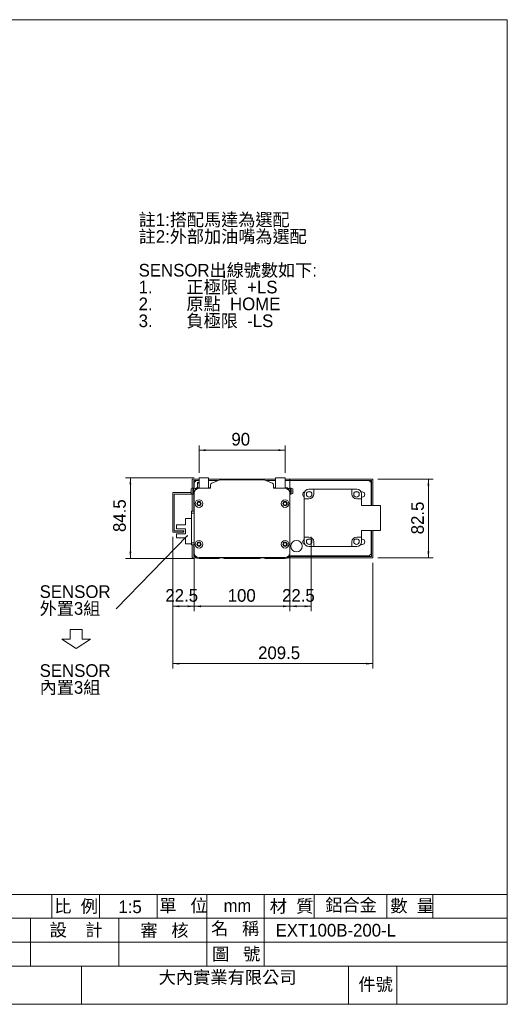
# Model space of a CAD drawing. Header units: millimetres. Extents: x 13 to 1474, y 8 to 1038.
# Tile 3 of 3: x 963 to 1474, y 8 to 1038. Entities that reach past the tile are written whole.
import ezdxf

# ---------------------------------------------------------------- set-up
doc = ezdxf.new("R2010")
doc.units = ezdxf.units.MM
doc.layers.add('BORDER', color=7, linetype='Continuous', lineweight=0)
doc.styles.add('SLDTEXTSTYLE0', font='swtxt.ttf', dxfattribs={"width": 0.993})
doc.styles.add('SLDTEXTSTYLE1', font='新細明體')
doc.styles.get("Standard").update_dxf_attribs({"font": 'swtxt.ttf'})
doc.dimstyles.new('SLDDIMSTYLE0', dxfattribs={"dimtxt": 12.931464, "dimasz": 7, "dimexe": 0, "dimexo": 0.0625, "dimgap": 3.232866, "dimtad": 1, "dimtoh": 1, "dimzin": 12, "dimdsep": 46, "dimtxsty": 'SLDTEXTSTYLE0', "dimsah": 1, "dimcen": 0.09, "dimadec": 0, "dimazin": 0, "dimtfac": 1, "dimtofl": 0, "dimtmove": 0, "dimatfit": 3, "dimfxl": 0, "dimtolj": 1, "dimtzin": 12, "dimarcsym": 0})
doc.dimstyles.new('SLDDIMSTYLE2', dxfattribs={"dimtxt": 2, "dimasz": 0.666667, "dimexe": 0, "dimexo": 0.0625, "dimgap": 0.5, "dimtad": 0, "dimtih": 1, "dimtoh": 1, "dimdec": 0, "dimzin": 0, "dimdsep": 46, "dimtxsty": 'Standard', "dimblk1": 'DOT', "dimblk2": 'DOT', "dimsah": 1, "dimcen": 0.09, "dimadec": 0, "dimazin": 0, "dimtfac": 1, "dimtdec": 0, "dimtofl": 0, "dimtmove": 0, "dimatfit": 3, "dimldrblk": 'DOT', "dimfxl": 0, "dimtolj": 1, "dimtzin": 0, "dimarcsym": 0})

# ---------------------------------------------------------------- blocks, each defined once
blk = doc.blocks.new('SW_NOTE_0')
at = {"layer": 'BORDER', "color": 0, "attachment_point": 1, "style": 'SLDTEXTSTYLE0'}
for s, insert, char_height in [('註1:搭配馬達為選配', (0, 18), 13.23), ('註2:外部加油嘴為選配', (0, 0.4), 13.229), ('SENSOR出線號數如下:', (0, -34.9), 13.229), ('正極限  +LS', (50, -52.5), 13.23), ('1.', (0, -52.5), 13.23), ('2.', (0, -70.1), 13.23), ('原點  HOME', (50, -70.1), 13.23), ('3.', (0, -87.8), 13.23), ('負極限  -LS', (50, -87.8), 13.23)]:
    blk.add_mtext(s, dxfattribs=dict(at, insert=insert, char_height=char_height))
blk = doc.blocks.new('*D30')
at = {"layer": 'BORDER'}
for p, q in [((1146.1, 475.4), (1146.1, 419.4)), ((1246.1, 475.4), (1246.1, 419.4)), ((1146.1, 424.4), (1246.1, 424.4))]:
    blk.add_line(p, q, dxfattribs=at)
for points in [[(1146.1, 424.4), (1153.1, 423.4), (1153.1, 425.4)], [(1246.1, 424.4), (1239.1, 425.4), (1239.1, 423.4)]]:
    blk.add_solid(points, dxfattribs=at)
at = {"layer": 'BORDER', "insert": (1181.1, 442.4), "char_height": 13.23, "attachment_point": 1, "style": 'SLDTEXTSTYLE0'}
blk.add_mtext('100', dxfattribs=at)
blk = doc.blocks.new('*D31')
at = {"layer": 'BORDER'}
for p, q in [((1151.1, 563.9), (1151.1, 592.7)), ((1151.1, 587.7), (1241.1, 587.7)), ((1241.1, 563.9), (1241.1, 592.7))]:
    blk.add_line(p, q, dxfattribs=at)
for points in [[(1151.1, 587.7), (1158.1, 586.7), (1158.1, 588.7)], [(1241.1, 587.7), (1234.1, 588.7), (1234.1, 586.7)]]:
    blk.add_solid(points, dxfattribs=at)
at = {"layer": 'BORDER', "insert": (1185, 605.8), "char_height": 13.23, "attachment_point": 1, "style": 'SLDTEXTSTYLE0'}
blk.add_mtext('90', dxfattribs=at)
blk = doc.blocks.new('*D32')
at = {"layer": 'BORDER'}
for p, q in [((1268.6, 496.9), (1268.6, 419.4)), ((1246.1, 475.4), (1246.1, 419.4)), ((1246.1, 424.4), (1268.6, 424.4))]:
    blk.add_line(p, q, dxfattribs=at)
for points in [[(1246.1, 424.4), (1253.1, 423.4), (1253.1, 425.4)], [(1268.6, 424.4), (1261.6, 425.4), (1261.6, 423.4)]]:
    blk.add_solid(points, dxfattribs=at)
at = {"layer": 'BORDER', "insert": (1238, 442.4), "char_height": 13.23, "attachment_point": 1, "style": 'SLDTEXTSTYLE0'}
blk.add_mtext('22.5', dxfattribs=at)
blk = doc.blocks.new('*D33')
at = {"layer": 'BORDER'}
for p, q in [((1146.1, 558.9), (1074.3, 558.9)), ((1079.3, 474.4), (1079.3, 558.9)), ((1146.1, 474.4), (1074.3, 474.4))]:
    blk.add_line(p, q, dxfattribs=at)
for points in [[(1079.3, 558.9), (1078.3, 551.9), (1080.3, 551.9)], [(1079.3, 474.4), (1080.3, 481.4), (1078.3, 481.4)]]:
    blk.add_solid(points, dxfattribs=at)
at = {"layer": 'BORDER', "insert": (1061.3, 502.1), "char_height": 13.23, "attachment_point": 1, "rotation": 90, "style": 'SLDTEXTSTYLE0'}
blk.add_mtext('84.5', dxfattribs=at)
blk = doc.blocks.new('*D34')
at = {"layer": 'BORDER'}
for p, q in [((1338.1, 557.5), (1396.1, 557.5)), ((1391.1, 475), (1391.1, 557.5)), ((1338.1, 475), (1396.1, 475))]:
    blk.add_line(p, q, dxfattribs=at)
for points in [[(1391.1, 557.5), (1390.1, 550.5), (1392.1, 550.5)], [(1391.1, 475), (1392.1, 482), (1390.1, 482)]]:
    blk.add_solid(points, dxfattribs=at)
at = {"layer": 'BORDER', "insert": (1373.1, 499.7), "char_height": 13.23, "attachment_point": 1, "rotation": 90, "style": 'SLDTEXTSTYLE0'}
blk.add_mtext('82.5', dxfattribs=at)
blk = doc.blocks.new('*D35')
at = {"layer": 'BORDER'}
for p, q in [((1123.6, 496.9), (1123.6, 419.4)), ((1146.1, 475.4), (1146.1, 419.4)), ((1123.6, 424.4), (1146.1, 424.4))]:
    blk.add_line(p, q, dxfattribs=at)
for points in [[(1123.6, 424.4), (1130.6, 423.4), (1130.6, 425.4)], [(1146.1, 424.4), (1139.1, 425.4), (1139.1, 423.4)]]:
    blk.add_solid(points, dxfattribs=at)
at = {"layer": 'BORDER', "insert": (1115.9, 442.4), "char_height": 13.23, "attachment_point": 1, "style": 'SLDTEXTSTYLE0'}
blk.add_mtext('22.5', dxfattribs=at)
blk = doc.blocks.new('*D36')
at = {"layer": 'BORDER'}
for p, q in [((1123.6, 496.9), (1123.6, 359.4)), ((1333.1, 470), (1333.1, 359.4)), ((1123.6, 364.4), (1333.1, 364.4))]:
    blk.add_line(p, q, dxfattribs=at)
for points in [[(1123.6, 364.4), (1130.6, 363.4), (1130.6, 365.4)], [(1333.1, 364.4), (1326.1, 365.4), (1326.1, 363.4)]]:
    blk.add_solid(points, dxfattribs=at)
at = {"layer": 'BORDER', "insert": (1212.9, 382.4), "char_height": 13.23, "attachment_point": 1, "style": 'SLDTEXTSTYLE0'}
blk.add_mtext('209.5', dxfattribs=at)
blk = doc.blocks.new('SW_NOTE_11')
at = {"layer": 'BORDER', "color": 0, "char_height": 13.23, "attachment_point": 1, "style": 'SLDTEXTSTYLE0'}
for s, insert in [('SENSOR', (-80.1, 24.5, 216.6)), ('外置3組', (-80.1, 6.9, 216.6))]:
    blk.add_mtext(s, dxfattribs=dict(at, insert=insert))
blk = doc.blocks.new('_Dot')
at = {"color": 0, "linetype": 'ByBlock', "lineweight": -2}
blk.add_line((-0.5, 0), (-1, 0), dxfattribs=at)
at = {"color": 0, "linetype": 'ByBlock', "const_width": 0.5}
blk.add_lwpolyline([(-0.25, 0, 1), (0.25, 0, 1)], format="xyb", close=True, dxfattribs=at)
blk = doc.blocks.new('SW_NOTE_12')
at = {"layer": 'BORDER', "color": 0, "char_height": 13.23, "attachment_point": 1, "style": 'SLDTEXTSTYLE0'}
for s, insert in [('SENSOR', (0, 18)), ('內置3組', (0, 0.4))]:
    blk.add_mtext(s, dxfattribs=dict(at, insert=insert))

msp = doc.modelspace()

# ---------------------------------------------------------------- linework, layer by layer
at = {"color": 7, "linetype": 'Continuous', "lineweight": 15}
for p, q in [((1144.1, 557.452), (1144.1, 547.755)), ((1151.1, 557.452), (1144.1, 557.452)), ((1151.1, 558.852), (1161.1, 558.852)), ((1151.1, 547.852), (1151.1, 558.852)), ((1161.1, 558.852), (1161.1, 548.352)), ((1231.1, 557.452), (1161.1, 557.452)), ((1164.357, 553.355), (1172.206, 556.495)), ((1218.137, 556.852), (1174.063, 556.852)), ((1219.994, 556.495), (1227.843, 553.355)), ((1231.1, 548.352), (1231.1, 558.852)), ((1231.1, 558.852), (1241.1, 558.852)), ((1241.1, 558.852), (1241.1, 547.852)), ((1245.6, 557.452), (1241.1, 557.452)), ((1245.6, 555.852), (1245.6, 557.452)), ((1245.6, 557.452), (1246.1, 557.452)), ((1246.1, 557.452), (1246.1, 555.852)), ((1333.1, 557.452), (1246.1, 557.452)), ((1333.1, 529.852), (1333.1, 557.452)), ((1144.645, 547.974), (1142.9, 547.271)), ((1142.9, 544.86), (1142.9, 547.271)), ((1144.645, 544.863), (1144.645, 547.974)), ((1145.7, 555.852), (1145.7, 548.02)), ((1151.1, 555.852), (1145.7, 555.852)), ((1147.264, 547.5), (1145.74, 548.008)), ((1145.74, 544.863), (1145.74, 548.008)), ((1148.1, 555.852), (1146.1, 553.852)), ((1146.1, 547.888), (1146.1, 553.852)), ((1147.264, 546.059), (1147.264, 547.5)), ((1148.592, 548.352), (1147.642, 547.57)), ((1147.642, 546.463), (1147.642, 547.57)), ((1148.1, 555.852), (1151.1, 555.852)), ((1149.25, 548.359), (1151.1, 548.359)), ((1149.6, 553.852), (1151.1, 553.852)), ((1149.6, 553.352), (1149.6, 553.852)), ((1151.1, 553.352), (1149.6, 553.352)), ((1149.6, 548.359), (1149.6, 553.352)), ((1151.1, 547.852), (1163.1, 547.852)), ((1170.6, 555.852), (1161.1, 555.852)), ((1161.1, 555.852), (1170.6, 555.852)), ((1161.1, 548.352), (1163.1, 548.352)), ((1163.1, 547.852), (1163.1, 551.498)), ((1231.1, 555.852), (1221.6, 555.852)), ((1221.6, 555.852), (1231.1, 555.852)), ((1229.1, 551.498), (1229.1, 547.852)), ((1229.1, 548.352), (1231.1, 548.352)), ((1229.1, 547.852), (1241.1, 547.852)), ((1245.6, 555.852), (1241.1, 555.852)), ((1241.1, 555.852), (1246.1, 555.852)), ((1242.95, 548.361), (1241.1, 548.361)), ((1242.95, 548.361), (1243.533, 547.113)), ((1244.559, 547.57), (1243.608, 548.352)), ((1244.559, 547.57), (1244.559, 546.463)), ((1246.46, 548.008), (1244.936, 547.5)), ((1244.936, 547.5), (1244.936, 546.059)), ((1246.1, 555.852), (1331.5, 555.852)), ((1246.1, 547.888), (1246.1, 555.852)), ((1329.1, 555.852), (1246.1, 555.852)), ((1246.46, 548.008), (1246.46, 544.867)), ((1249.3, 547.271), (1247.556, 547.974)), ((1247.556, 547.974), (1247.556, 544.866)), ((1249.3, 547.271), (1249.3, 544.863)), ((1266.1, 546.852), (1271.1, 546.852)), ((1271.1, 541.852), (1271.1, 546.852)), ((1271.1, 546.852), (1311.1, 546.852)), ((1311.1, 541.852), (1311.1, 546.852)), ((1316.1, 546.852), (1311.1, 546.852)), ((1331.1, 553.852), (1329.1, 555.852)), ((1331.1, 529.852), (1331.1, 553.852)), ((1331.5, 555.852), (1331.5, 529.852)), ((1123.6, 501.852), (1123.6, 543.352)), ((1123.6, 543.352), (1142.9, 543.352)), ((1144.342, 541.852), (1125.1, 541.852)), ((1125.1, 503.352), (1125.1, 541.852)), ((1142.9, 542.433), (1142.9, 544.86)), ((1142.9, 542.433), (1144.645, 541.73)), ((1144.1, 541.852), (1144.1, 523.852)), ((1144.645, 541.73), (1144.645, 544.863)), ((1145.7, 541.684), (1145.7, 523.852)), ((1145.74, 541.697), (1145.74, 544.863)), ((1145.74, 541.697), (1146.1, 541.817)), ((1146.1, 542.852), (1146.1, 480.352)), ((1246.1, 480.352), (1246.1, 542.852)), ((1246.1, 541.817), (1246.46, 541.697)), ((1246.46, 544.867), (1246.46, 541.697)), ((1247.556, 544.866), (1247.556, 541.73)), ((1247.556, 541.73), (1249.3, 542.433)), ((1249.3, 544.863), (1249.3, 542.433)), ((1261.1, 541.852), (1261.1, 536.852)), ((1261.1, 536.852), (1261.1, 496.852)), ((1261.1, 536.852), (1266.1, 536.852)), ((1266.152, 544.101), (1264.882, 544.101)), ((1317.319, 544.101), (1314.379, 544.101)), ((1321.1, 536.852), (1316.1, 536.852)), ((1321.849, 544.101), (1320.566, 544.101)), ((1321.1, 541.852), (1321.1, 536.852)), ((1321.1, 538.601), (1321.849, 538.601)), ((1321.1, 529.852), (1321.1, 536.852)), ((1341.1, 529.852), (1321.1, 529.852)), ((1341.1, 529.852), (1341.1, 503.852)), ((1136.9, 516.102), (1136.9, 509.602)), ((1136.9, 516.102), (1143.1, 516.102)), ((1143.1, 523.852), (1146.1, 523.852)), ((1143.1, 521.852), (1143.1, 523.852)), ((1146.1, 521.852), (1143.1, 521.852)), ((1143.1, 490.852), (1143.1, 521.852)), ((1127.6, 505.352), (1127.6, 509.602)), ((1136.9, 509.602), (1127.6, 509.602)), ((1127.6, 505.352), (1136.9, 505.352)), ((1136.9, 505.352), (1136.9, 500.352)), ((1134.6, 501.852), (1123.6, 501.852)), ((1134.6, 503.352), (1125.1, 503.352)), ((1127.6, 496.102), (1127.6, 500.352)), ((1127.6, 500.352), (1136.9, 500.352)), ((1127.6, 496.102), (1136.9, 496.102)), ((1134.6, 501.852), (1134.6, 503.352)), ((1134.6, 503.352), (1135.1, 503.352)), ((1135.1, 501.852), (1134.6, 501.852)), ((1135.1, 503.352), (1135.1, 501.852)), ((1136.9, 496.102), (1136.9, 489.602)), ((1261.1, 496.852), (1266.1, 496.852)), ((1261.1, 491.852), (1261.1, 496.852)), ((1267.821, 494.603), (1264.882, 494.603)), ((1315.65, 494.603), (1314.379, 494.603)), ((1321.1, 496.852), (1316.1, 496.852)), ((1341.1, 503.852), (1321.1, 503.852)), ((1321.1, 496.852), (1321.1, 503.852)), ((1321.1, 491.852), (1321.1, 496.852)), ((1321.849, 494.603), (1321.1, 494.603)), ((1331.1, 479.352), (1331.1, 503.852)), ((1331.5, 503.852), (1331.5, 476.552)), ((1333.1, 474.952), (1333.1, 503.852)), ((1143.1, 489.602), (1136.9, 489.602)), ((1143.1, 490.852), (1146.1, 490.852)), ((1143.1, 489.686), (1143.1, 490.852)), ((1143.1, 489.602), (1143.1, 489.686)), ((1143.1, 488.852), (1143.1, 489.602)), ((1146.1, 488.852), (1143.1, 488.852)), ((1144.1, 488.852), (1144.1, 474.952)), ((1145.7, 488.852), (1145.7, 476.552)), ((1266.1, 486.852), (1271.1, 486.852)), ((1271.1, 491.852), (1271.1, 486.852)), ((1311.1, 486.852), (1271.1, 486.852)), ((1311.1, 491.852), (1311.1, 486.852)), ((1316.1, 486.852), (1311.1, 486.852)), ((1320.277, 489.103), (1321.849, 489.103)), ((1144.1, 474.952), (1148.725, 474.952)), ((1145.7, 476.552), (1146.958, 476.552)), ((1151.1, 475.352), (1241.1, 475.352)), ((1172, 474.352), (1151.1, 474.352)), ((1172, 474.352), (1172.6, 475.352)), ((1172.36, 474.952), (1176.84, 474.952)), ((1176.6, 475.352), (1177.2, 474.352)), ((1215, 474.352), (1177.2, 474.352)), ((1215, 474.352), (1215.6, 475.352)), ((1215.36, 474.952), (1219.84, 474.952)), ((1219.6, 475.352), (1220.2, 474.352)), ((1241.1, 474.352), (1220.2, 474.352)), ((1243.475, 474.952), (1245.6, 474.952)), ((1245.243, 476.552), (1245.6, 476.552)), ((1245.6, 474.952), (1245.6, 476.552)), ((1245.6, 476.552), (1246.1, 476.552)), ((1246.1, 474.952), (1245.6, 474.952)), ((1246.1, 477.352), (1245.683, 477.352)), ((1329.1, 477.352), (1246.1, 477.352)), ((1246.1, 476.552), (1246.1, 474.952)), ((1331.5, 476.552), (1246.1, 476.552)), ((1333.1, 474.952), (1246.1, 474.952)), ((1329.1, 477.352), (1331.1, 479.352))]:
    msp.add_line(p, q, dxfattribs=at)
at = {"color": 7, "linetype": 'Continuous', "lineweight": 15, "flags": 128}
for points in [[(1149.25, 548.359), (1148.752, 548.355), (1148.623, 548.352)], [(1148.66, 547.12), (1149.102, 548.138), (1149.25, 548.359)], [(1243.577, 548.352), (1243.448, 548.357), (1242.95, 548.361)]]:
    msp.add_lwpolyline(points, dxfattribs=at)
at = {"color": 7, "linetype": 'Continuous', "lineweight": 15}
for centre, radius in [((1151.1, 531.852), 4), ((1241.1, 531.852), 4), ((1266.351, 541.601), 2.9), ((1315.849, 541.601), 2.9), ((1151.1, 531.852), 2.25), ((1151.1, 531.852), 1.65), ((1241.1, 531.852), 2.25), ((1241.1, 531.852), 1.65), ((1266.351, 492.103), 2.9), ((1315.849, 492.103), 2.9), ((1151.1, 489.352), 4), ((1151.1, 489.352), 2.25), ((1151.1, 489.352), 1.65), ((1241.1, 489.352), 4), ((1241.1, 489.352), 2.25), ((1241.1, 489.352), 1.65), ((1253.1, 487.352), 6)]:
    msp.add_circle(centre, radius, dxfattribs=at)
for centre, radius, start, end in [((1174.063, 551.852), 5, 90, 111.801409), ((1218.137, 551.852), 5, 68.198591, 90), ((1145.238, 546.502), 1.587, 71.565051, 111.93848), ((1151.1, 542.852), 5, 90, 180), ((1147.389, 547.876), 0.397, 251.565051, 309.457612), ((1165.1, 551.498), 2, 111.801409, 180), ((1227.1, 551.498), 2, 0, 68.198591), ((1241.1, 542.852), 5, 0, 90), ((1244.811, 547.876), 0.397, 230.542388, 288.434949), ((1246.962, 546.502), 1.588, 68.06152, 108.434949), ((1266.1, 541.852), 5, 90, 180), ((1316.1, 541.852), 5, 0, 90), ((1143.65, 544.852), 1, 138.590378, 221.409622), ((1145.238, 543.203), 1.587, 248.06152, 288.434949), ((1246.962, 543.203), 1.588, 251.565051, 291.93848), ((1248.55, 544.852), 1, 318.590378, 41.409622), ((1262.351, 541.351), 2.75, 106.279193, 242.93477), ((1266.1, 541.852), 5, 270, 0), ((1267.351, 541.351), 3, 91.461083, 113.556464), ((1316.1, 541.852), 5, 180, 270), ((1321.849, 541.351), 2.75, 270, 90), ((1266.1, 491.852), 5, 0, 90), ((1316.1, 491.852), 5, 90, 180), ((1316.849, 491.853), 3, 91.461083, 113.556464), ((1321.849, 491.853), 2.75, 270, 90), ((1262.351, 491.853), 2.75, 117.06523, 260.532806), ((1266.1, 491.852), 5, 180, 270), ((1316.1, 491.852), 5, 270, 0), ((1151.1, 480.352), 5, 180, 270), ((1151.1, 479.352), 5, 180, 270), ((1241.1, 480.352), 5, 270, 0), ((1241.1, 479.352), 5, 270, 0)]:
    msp.add_arc(centre, radius, start, end, dxfattribs=at)
at = {"layer": 'BORDER', "color": 7}
for p, q in [((1473.646, 1038.042), (12.814, 1038.042)), ((1473.646, 8.061), (1473.646, 1038.042)), ((883.646, 123.061), (1473.646, 123.061)), ((997.025, 123.061), (997.025, 98.061)), ((1047.025, 123.061), (1047.025, 98.061)), ((1107.168, 123.061), (1107.168, 98.061)), ((1159.291, 123.061), (1159.291, 48.061)), ((1219.434, 123.061), (1219.434, 98.061)), ((1271.557, 123.061), (1271.557, 98.061)), ((1347.738, 123.061), (1347.738, 98.061)), ((1395.852, 123.061), (1395.852, 98.061)), ((883.646, 98.061), (1473.646, 98.061)), ((974.854, 98.061), (974.854, 48.061)), ((1067.073, 98.061), (1067.073, 48.061)), ((1219.371, 98.061), (1219.371, 48.061)), ((883.646, 73.061), (1473.646, 73.061)), ((883.646, 48.061), (1473.646, 48.061)), ((1027.98, 48.061), (1027.98, 8.061)), ((1307.643, 48.061), (1307.643, 8.061)), ((1357.964, 48.061), (1357.964, 8.061)), ((12.814, 8.061), (1473.646, 8.061))]:
    msp.add_line(p, q, dxfattribs=at)
at = {"layer": 'BORDER'}
for p, q in [((1016.381, 400.107), (1028.881, 400.107)), ((1016.381, 390.107), (1016.381, 400.107)), ((1028.881, 400.107), (1028.881, 390.107)), ((1022.631, 380.107), (1007.631, 390.107)), ((1007.631, 390.107), (1016.381, 390.107)), ((1022.631, 380.107), (1037.631, 390.107)), ((1037.631, 390.107), (1028.881, 390.107))]:
    msp.add_line(p, q, dxfattribs=at)

# ---------------------------------------------------------------- block references
for name, p in [('SW_NOTE_0', (1087.942, 817.482)), ('SW_NOTE_11', (1064.462, 421.867)), ('SW_NOTE_12', (984.366, 345.786))]:
    msp.add_blockref(name, p, dxfattribs=at)

# ---------------------------------------------------------------- texts
at = {"layer": 'BORDER', "attachment_point": 1}
for s, insert, char_height, style in [('比  例', (999.677, 117.344), 13.2292, 'SLDTEXTSTYLE1'), ('1:5', (1066.771, 116.666), 13.2292, 'SLDTEXTSTYLE0'), ('單   位', (1109.452, 117.949), 13.2292, 'SLDTEXTSTYLE1'), ('mm', (1176.888, 117.923), 13.2292, 'SLDTEXTSTYLE1'), ('材  質', (1225.114, 117.326), 13.2292, 'SLDTEXTSTYLE1'), ('鋁合金', (1283.26, 118.529), 13.2292, 'SLDTEXTSTYLE0'), ('數  量', (1351.209, 117.736), 13.2292, 'SLDTEXTSTYLE1'), ('設    計', (994.809, 92.463), 13.2292, 'SLDTEXTSTYLE1'), ('審   核', (1089.698, 92.02), 13.2292, 'SLDTEXTSTYLE1'), ('名   稱', (1163.629, 94.049), 13.2292, 'SLDTEXTSTYLE1'), ('EXT100B-200-L', (1231.234, 92.154), 13.22917, 'SLDTEXTSTYLE0'), ('圖   號', (1164.771, 67.334), 13.2292, 'SLDTEXTSTYLE1'), ('大內實業有限公司', (1108.818, 42.909), 13.2292, 'SLDTEXTSTYLE1'), ('件號', (1317.843, 35.566), 13.2292, 'SLDTEXTSTYLE1')]:
    msp.add_mtext(s, dxfattribs=dict(at, insert=insert, char_height=char_height, style=style))

# ---------------------------------------------------------------- dimensions: what is measured, and where the dimension line sits
at = {"layer": 'BORDER'}
for base, p1, p2, picture, middle in [((1241.1, 587.736), (1151.1, 558.852), (1241.1, 558.852), '*D31', (1196.883, 587.736)), ((1146.1, 424.352), (1123.6, 501.852), (1146.1, 480.352), '*D35', (1137.427, 424.352)), ((1333.1, 364.352), (1123.6, 501.852), (1333.1, 474.952), '*D36', (1239.879, 364.352)), ((1268.6, 424.352), (1246.1, 480.352), (1268.6, 501.852), '*D32', (1259.59, 424.352)), ((1246.1, 424.352), (1146.1, 480.352), (1246.1, 480.352), '*D30', (1196.221, 424.352))]:
    dim = msp.add_linear_dim(base=base, p1=p1, p2=p2, dimstyle='SLDDIMSTYLE0', dxfattribs=at)
    dim.commit()
    dim.dimension.update_dxf_attribs({"geometry": picture, "text_midpoint": middle, "dimtype": 160})
for base, p1, p2, picture, middle in [((1079.311, 558.852), (1151.1, 474.352), (1151.1, 558.852), '*D33', (1079.311, 523.631)), ((1391.1, 557.452), (1333.1, 474.952), (1333.1, 557.452), '*D34', (1391.1, 521.29))]:
    dim = msp.add_linear_dim(base=base, p1=p1, p2=p2, angle=90, dimstyle='SLDDIMSTYLE0', dxfattribs=at)
    dim.commit()
    dim.dimension.update_dxf_attribs({"geometry": picture, "text_midpoint": middle, "dimtype": 160})

# ---------------------------------------------------------------- leaders
msp.add_leader([(1139.153, 498.358), (1064.462, 421.867)], dimstyle='SLDDIMSTYLE2', dxfattribs=at)

doc.saveas('drawing.dxf')
